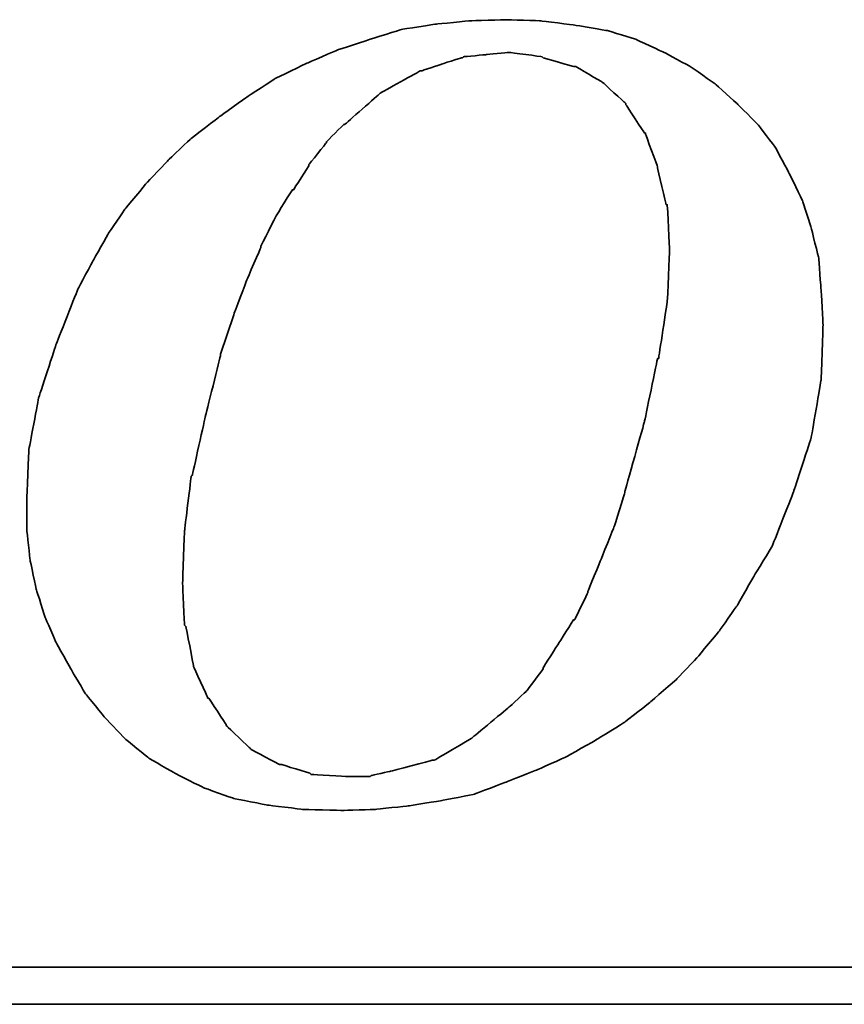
# Model space of a CAD drawing. Header units: millimetres. Extents: x 10 to 393, y 108 to 243.
# Tile 38 of 43: x 289.85 to 295.1, y 141.15 to 147.42. Entities that reach past the tile are written whole.
import ezdxf

# ---------------------------------------------------------------- set-up
doc = ezdxf.new("R2010")
doc.units = ezdxf.units.MM
doc.header["$LTSCALE"] = 0.15
doc.layers.add('DIM', color=4, linetype='CONTINUOUS')
doc.layers.add('layer 1', color=7, linetype='CONTINUOUS')

# ---------------------------------------------------------------- blocks, each defined once
blk = doc.blocks.new('TBI MOTION logo(完整正式版)')
at = {"layer": 'layer 1', "color": 22, "lineweight": 35}
for points, knots in [([(35.79625, -6.98375), (35.79625, -6.98375), (36.23125, -7.43875), (36.23125, -7.43875), (36.23125, -7.43875), (36.23125, -7.43875), (36.75625, -7.87125), (36.75625, -7.87125), (36.75625, -7.87125), (36.75625, -7.87125), (37.33125, -8.20375), (37.33125, -8.20375), (37.33125, -8.20375), (37.33125, -8.20375), (37.95625, -8.51875), (37.95625, -8.51875), (37.95625, -8.51875), (37.95625, -8.51875), (38.62625, -8.75875), (38.62625, -8.75875), (38.62625, -8.75875), (38.62625, -8.75875), (39.37125, -8.90375), (39.37125, -8.90375), (39.37125, -8.90375), (39.37125, -8.90375), (40.14125, -8.99875), (40.14125, -8.99875), (40.14125, -8.99875), (40.14125, -8.99875), (41.02625, -9.02375), (41.02625, -9.02375), (41.02625, -9.02375), (41.02625, -9.02375), (41.74625, -8.99875), (41.74625, -8.99875), (41.74625, -8.99875), (41.74625, -8.99875), (42.46625, -8.92375), (42.46625, -8.92375), (42.46625, -8.92375), (42.46625, -8.92375), (43.21125, -8.80625), (43.21125, -8.80625), (43.21125, -8.80625), (43.21125, -8.80625), (43.93125, -8.66375), (43.93125, -8.66375), (43.93125, -8.66375), (43.93125, -8.66375), (44.62625, -8.39875), (44.62625, -8.39875), (44.62625, -8.39875), (44.62625, -8.39875), (45.29625, -8.13375), (45.29625, -8.13375), (45.29625, -8.13375), (45.29625, -8.13375), (45.94625, -7.84375), (45.94625, -7.84375), (45.94625, -7.84375), (45.94625, -7.84375), (46.61625, -7.46375), (46.61625, -7.46375), (46.61625, -7.46375), (46.61625, -7.46375), (47.24125, -7.07875), (47.24125, -7.07875), (47.24125, -7.07875), (47.24125, -7.07875), (47.81625, -6.62375), (47.81625, -6.62375), (47.81625, -6.62375), (47.81625, -6.62375), (48.36875, -6.14375), (48.36875, -6.14375), (48.36875, -6.14375), (48.36875, -6.14375), (48.84625, -5.64125), (48.84625, -5.64125), (48.84625, -5.64125), (48.84625, -5.64125), (49.32625, -5.06375), (49.32625, -5.06375), (49.32625, -5.06375), (49.32625, -5.06375), (49.71125, -4.51374), (49.71125, -4.51374), (49.71125, -4.51374), (49.71125, -4.51374), (50.09625, -3.83874), (50.09625, -3.83874), (50.09625, -3.83874), (50.09625, -3.83874), (50.48125, -3.21374), (50.48125, -3.21374), (50.48125, -3.21374), (50.48125, -3.21374), (50.96125, -1.99125), (50.96125, -1.99125), (50.96125, -1.99125), (50.96125, -1.99125), (51.34375, -0.81875), (51.34375, -0.81875), (51.34375, -0.81875), (51.34375, -0.81875), (51.56125, 0.45624), (51.56125, 0.45624), (51.56125, 0.45624), (51.56125, 0.45624), (51.60625, 1.67624), (51.60625, 1.67624), (51.60625, 1.67624), (51.60625, 1.67624), (51.56125, 2.44625), (51.56125, 2.44625), (51.56125, 2.44625), (51.56125, 2.44625), (51.51125, 3.14125), (51.51125, 3.14125), (51.51125, 3.14125), (51.51125, 3.14125), (51.34375, 3.81125), (51.34375, 3.81125), (51.34375, 3.81125), (51.34375, 3.81125), (51.15125, 4.41125), (51.15125, 4.41125), (51.15125, 4.41125), (51.15125, 4.41125), (50.86125, 5.01125), (50.86125, 5.01125), (50.86125, 5.01125), (50.86125, 5.01125), (50.55125, 5.58875), (50.55125, 5.58875), (50.55125, 5.58875), (50.55125, 5.58875), (50.16625, 6.09125), (50.16625, 6.09125), (50.16625, 6.09125), (50.16625, 6.09125), (49.71125, 6.54875), (49.71125, 6.54875), (49.71125, 6.54875), (49.71125, 6.54875), (49.23125, 6.98125), (49.23125, 6.98125), (49.23125, 6.98125), (49.23125, 6.98125), (48.67875, 7.36625), (48.67875, 7.36625), (48.67875, 7.36625), (48.67875, 7.36625), (48.10375, 7.67625), (48.10375, 7.67625), (48.10375, 7.67625), (48.10375, 7.67625), (47.48125, 7.96375), (47.48125, 7.96375), (47.48125, 7.96375), (47.48125, 7.96375), (46.85625, 8.15625), (46.85625, 8.15625), (46.85625, 8.15625), (46.85625, 8.15625), (46.13625, 8.27624), (46.13625, 8.27624), (46.13625, 8.27624), (46.13625, 8.27624), (45.39125, 8.37125), (45.39125, 8.37125), (45.39125, 8.37125), (45.39125, 8.37125), (44.62625, 8.39624), (44.62625, 8.39624), (44.62625, 8.39624), (44.62625, 8.39624), (43.83625, 8.37125), (43.83625, 8.37125), (43.83625, 8.37125), (43.83625, 8.37125), (43.09125, 8.30125), (43.09125, 8.30125), (43.09125, 8.30125), (43.09125, 8.30125), (42.32125, 8.18125), (42.32125, 8.18125), (42.32125, 8.18125), (42.32125, 8.18125), (41.62875, 7.96375), (41.62875, 7.96375), (41.62875, 7.96375), (41.62875, 7.96375), (40.90625, 7.72625), (40.90625, 7.72625), (40.90625, 7.72625), (40.90625, 7.72625), (40.23624, 7.43625), (40.23624, 7.43625), (40.23624, 7.43625), (40.23624, 7.43625), (39.54124, 7.10125), (39.54124, 7.10125), (39.54124, 7.10125), (39.54124, 7.10125), (38.91625, 6.69125), (38.91625, 6.69125), (38.91625, 6.69125), (38.91625, 6.69125), (38.31625, 6.26125), (38.31625, 6.26125), (38.31625, 6.26125), (38.31625, 6.26125), (37.69125, 5.78125), (37.69125, 5.78125), (37.69125, 5.78125), (37.69125, 5.78125), (37.18625, 5.30125), (37.18625, 5.30125), (37.18625, 5.30125), (37.18625, 5.30125), (36.70625, 4.79624), (36.70625, 4.79624), (36.70625, 4.79624), (36.70625, 4.79624), (36.23125, 4.22125), (36.23125, 4.22125), (36.23125, 4.22125), (36.23125, 4.22125), (35.87124, 3.69375), (35.87124, 3.69375), (35.87124, 3.69375), (35.87124, 3.69375), (35.53125, 3.09125), (35.53125, 3.09125), (35.53125, 3.09125), (35.53125, 3.09125), (35.19875, 2.47125), (35.19875, 2.47125), (35.19875, 2.47125), (35.19875, 2.47125), (34.71625, 1.24625), (34.71625, 1.24625), (34.71625, 1.24625), (34.71625, 1.24625), (34.33125, 0.06874), (34.33125, 0.06874), (34.33125, 0.06874), (34.33125, 0.06874), (34.11625, -1.07875), (34.11625, -1.07875), (34.11625, -1.07875), (34.11625, -1.07875), (34.07125, -2.15875), (34.07125, -2.15875), (34.07125, -2.15875), (34.07125, -2.15875), (34.07125, -2.85375), (34.07125, -2.85375), (34.07125, -2.85375), (34.07125, -2.85375), (34.14125, -3.50375), (34.14125, -3.50375), (34.14125, -3.50375), (34.14125, -3.50375), (34.28625, -4.17375), (34.28625, -4.17375), (34.28625, -4.17375), (34.28625, -4.17375), (34.47625, -4.77624), (34.47625, -4.77624), (34.47625, -4.77624), (34.47625, -4.77624), (34.71625, -5.32625), (34.71625, -5.32625), (34.71625, -5.32625), (34.71625, -5.32625), (35.05375, -5.92875), (35.05375, -5.92875), (35.05375, -5.92875), (35.05375, -5.92875), (35.36375, -6.45375), (35.36375, -6.45375), (35.36375, -6.45375), (35.36375, -6.45375), (35.79625, -6.98375), (35.79625, -6.98375)], [0, 0, 0, 0, 0.01388889, 0.01388889, 0.01388889, 0.0138889, 0.02777778, 0.02777778, 0.02777778, 0.02777779, 0.04166667, 0.04166667, 0.04166667, 0.04166668, 0.05555556, 0.05555556, 0.05555556, 0.05555557, 0.06944444, 0.06944444, 0.06944444, 0.06944445, 0.08333333, 0.08333333, 0.08333333, 0.08333334, 0.09722222, 0.09722222, 0.09722222, 0.09722223, 0.11111111, 0.11111111, 0.11111111, 0.11111112, 0.125, 0.125, 0.125, 0.12500001, 0.13888889, 0.13888889, 0.13888889, 0.1388889, 0.15277778, 0.15277778, 0.15277778, 0.15277779, 0.16666667, 0.16666667, 0.16666667, 0.16666668, 0.18055556, 0.18055556, 0.18055556, 0.18055557, 0.19444444, 0.19444444, 0.19444444, 0.19444445, 0.20833333, 0.20833333, 0.20833333, 0.20833334, 0.22222222, 0.22222222, 0.22222222, 0.22222223, 0.23611111, 0.23611111, 0.23611111, 0.23611112, 0.25, 0.25, 0.25, 0.25000001, 0.26388889, 0.26388889, 0.26388889, 0.2638889, 0.27777778, 0.27777778, 0.27777778, 0.27777779, 0.29166667, 0.29166667, 0.29166667, 0.29166668, 0.30555556, 0.30555556, 0.30555556, 0.30555557, 0.31944444, 0.31944444, 0.31944444, 0.31944445, 0.33333333, 0.33333333, 0.33333333, 0.33333334, 0.34722222, 0.34722222, 0.34722222, 0.34722223, 0.36111111, 0.36111111, 0.36111111, 0.36111112, 0.375, 0.375, 0.375, 0.37500001, 0.38888889, 0.38888889, 0.38888889, 0.3888889, 0.40277778, 0.40277778, 0.40277778, 0.40277779, 0.41666667, 0.41666667, 0.41666667, 0.41666668, 0.43055556, 0.43055556, 0.43055556, 0.43055557, 0.44444444, 0.44444444, 0.44444444, 0.44444445, 0.45833333, 0.45833333, 0.45833333, 0.45833334, 0.47222222, 0.47222222, 0.47222222, 0.47222223, 0.48611111, 0.48611111, 0.48611111, 0.48611112, 0.5, 0.5, 0.5, 0.50000001, 0.51388889, 0.51388889, 0.51388889, 0.5138889, 0.52777778, 0.52777778, 0.52777778, 0.52777779, 0.54166667, 0.54166667, 0.54166667, 0.54166668, 0.55555556, 0.55555556, 0.55555556, 0.55555557, 0.56944444, 0.56944444, 0.56944444, 0.56944445, 0.58333333, 0.58333333, 0.58333333, 0.58333334, 0.59722222, 0.59722222, 0.59722222, 0.59722223, 0.61111111, 0.61111111, 0.61111111, 0.61111112, 0.625, 0.625, 0.625, 0.62500001, 0.63888889, 0.63888889, 0.63888889, 0.6388889, 0.65277778, 0.65277778, 0.65277778, 0.65277779, 0.66666667, 0.66666667, 0.66666667, 0.66666668, 0.68055556, 0.68055556, 0.68055556, 0.68055557, 0.69444444, 0.69444444, 0.69444444, 0.69444445, 0.70833333, 0.70833333, 0.70833333, 0.70833334, 0.72222222, 0.72222222, 0.72222222, 0.72222223, 0.73611111, 0.73611111, 0.73611111, 0.73611112, 0.75, 0.75, 0.75, 0.75000001, 0.76388889, 0.76388889, 0.76388889, 0.7638889, 0.77777778, 0.77777778, 0.77777778, 0.77777779, 0.79166667, 0.79166667, 0.79166667, 0.79166668, 0.80555556, 0.80555556, 0.80555556, 0.80555557, 0.81944444, 0.81944444, 0.81944444, 0.81944445, 0.83333333, 0.83333333, 0.83333333, 0.83333334, 0.84722222, 0.84722222, 0.84722222, 0.84722223, 0.86111111, 0.86111111, 0.86111111, 0.86111112, 0.875, 0.875, 0.875, 0.87500001, 0.88888889, 0.88888889, 0.88888889, 0.8888889, 0.90277778, 0.90277778, 0.90277778, 0.90277779, 0.91666667, 0.91666667, 0.91666667, 0.91666668, 0.93055556, 0.93055556, 0.93055556, 0.93055557, 0.94444444, 0.94444444, 0.94444444, 0.94444445, 0.95833333, 0.95833333, 0.95833333, 0.95833334, 0.97222222, 0.97222222, 0.97222222, 0.97222223, 0.98611111, 0.98611111, 0.98611111, 0.98611112, 1, 1, 1, 1]), ([(38.33875, 1.03124), (38.33875, 1.03124), (38.62625, 1.89625), (38.62625, 1.89625), (38.62625, 1.89625), (38.62625, 1.89625), (38.91625, 2.66375), (38.91625, 2.66375), (38.91625, 2.66375), (38.91625, 2.66375), (39.22625, 3.38125), (39.22625, 3.38125), (39.22625, 3.38125), (39.22625, 3.38125), (39.22625, 3.40624), (39.22625, 3.40624), (39.22625, 3.40624), (39.22625, 3.40624), (39.56124, 4.07624), (39.56124, 4.07624), (39.56124, 4.07624), (39.56124, 4.07624), (39.92125, 4.65125), (39.92125, 4.65125), (39.92125, 4.65125), (39.92125, 4.65125), (39.94625, 4.65125), (39.94625, 4.65125), (39.94625, 4.65125), (39.94625, 4.65125), (40.28125, 5.17875), (40.28125, 5.17875), (40.28125, 5.17875), (40.28125, 5.17875), (40.28125, 5.20375), (40.28125, 5.20375), (40.28125, 5.20375), (40.28125, 5.20375), (40.66875, 5.68625), (40.66875, 5.68625), (40.66875, 5.68625), (40.66875, 5.68625), (40.66875, 5.70625), (40.66875, 5.70625), (40.66875, 5.70625), (40.66875, 5.70625), (41.05124, 6.09125), (41.05124, 6.09125), (41.05124, 6.09125), (41.05124, 6.09125), (41.07625, 6.09125), (41.07625, 6.09125), (41.07625, 6.09125), (41.07625, 6.09125), (41.84125, 6.76625), (41.84125, 6.76625), (41.84125, 6.76625), (41.84125, 6.76625), (41.86625, 6.78625), (41.86625, 6.78625), (41.86625, 6.78625), (41.86625, 6.78625), (42.73125, 7.26624), (42.73125, 7.26624), (42.73125, 7.26624), (42.73125, 7.26624), (42.75625, 7.26624), (42.75625, 7.26624), (42.75625, 7.26624), (42.75625, 7.26624), (43.18625, 7.41125), (43.18625, 7.41125), (43.18625, 7.41125), (43.18625, 7.41125), (43.64125, 7.55625), (43.64125, 7.55625), (43.64125, 7.55625), (43.64125, 7.55625), (43.66625, 7.55625), (43.66625, 7.55625), (43.66625, 7.55625), (43.66625, 7.55625), (43.69125, 7.58124), (43.69125, 7.58124), (43.69125, 7.58124), (43.69125, 7.58124), (44.19125, 7.62625), (44.19125, 7.62625), (44.19125, 7.62625), (44.19125, 7.62625), (44.67125, 7.67625), (44.67125, 7.67625), (44.67125, 7.67625), (44.67125, 7.67625), (44.69625, 7.67625), (44.69625, 7.67625), (44.69625, 7.67625), (44.69625, 7.67625), (45.41875, 7.58124), (45.41875, 7.58124), (45.41875, 7.58124), (45.41875, 7.58124), (45.44125, 7.55625), (45.44125, 7.55625), (45.44125, 7.55625), (45.44125, 7.55625), (46.11125, 7.36625), (46.11125, 7.36625), (46.11125, 7.36625), (46.11125, 7.36625), (46.13625, 7.36625), (46.13625, 7.36625), (46.13625, 7.36625), (46.13625, 7.36625), (46.15875, 7.36625), (46.15875, 7.36625), (46.15875, 7.36625), (46.15875, 7.36625), (46.73625, 7.02624), (46.73625, 7.02624), (46.73625, 7.02624), (46.73625, 7.02624), (46.76125, 7.00624), (46.76125, 7.00624), (46.76125, 7.00624), (46.76125, 7.00624), (47.24125, 6.57124), (47.24125, 6.57124), (47.24125, 6.57124), (47.24125, 6.57124), (47.26625, 6.54875), (47.26625, 6.54875), (47.26625, 6.54875), (47.26625, 6.54875), (47.26625, 6.52375), (47.26625, 6.52375), (47.26625, 6.52375), (47.26625, 6.52375), (47.67375, 5.89875), (47.67375, 5.89875), (47.67375, 5.89875), (47.67375, 5.89875), (47.69625, 5.89875), (47.69625, 5.89875), (47.69625, 5.89875), (47.69625, 5.89875), (47.69625, 5.87625), (47.69625, 5.87625), (47.69625, 5.87625), (47.69625, 5.87625), (47.96125, 5.15625), (47.96125, 5.15625), (47.96125, 5.15625), (47.96125, 5.15625), (47.96125, 5.13125), (47.96125, 5.13125), (47.96125, 5.13125), (47.96125, 5.13125), (48.15125, 4.31875), (48.15125, 4.31875), (48.15125, 4.31875), (48.15125, 4.31875), (48.17625, 4.31875), (48.17625, 4.31875), (48.17625, 4.31875), (48.17625, 4.31875), (48.17625, 4.29125), (48.17625, 4.29125), (48.17625, 4.29125), (48.17625, 4.29125), (48.22625, 3.33125), (48.22625, 3.33125), (48.22625, 3.33125), (48.22625, 3.33125), (48.22625, 3.30875), (48.22625, 3.30875), (48.22625, 3.30875), (48.22625, 3.30875), (48.17625, 2.20624), (48.17625, 2.20624), (48.17625, 2.20624), (48.17625, 2.20624), (48.17625, 2.18124), (48.17625, 2.18124), (48.17625, 2.18124), (48.17625, 2.18124), (47.98375, 0.93624), (47.98375, 0.93624), (47.98375, 0.93624), (47.98375, 0.93624), (47.96125, 0.93624), (47.96125, 0.93624), (47.96125, 0.93624), (47.96125, 0.93624), (47.67375, -0.45874), (47.67375, -0.45874), (47.67375, -0.45874), (47.67375, -0.45874), (47.24125, -1.99125), (47.24125, -1.99125), (47.24125, -1.99125), (47.24125, -1.99125), (47.24125, -2.01874), (47.24125, -2.01874), (47.24125, -2.01874), (47.24125, -2.01874), (47.00125, -2.78375), (47.00125, -2.78375), (47.00125, -2.78375), (47.00125, -2.78375), (46.71125, -3.50375), (46.71125, -3.50375), (46.71125, -3.50375), (46.71125, -3.50375), (46.42625, -4.19875), (46.42625, -4.19875), (46.42625, -4.19875), (46.42625, -4.19875), (46.42625, -4.22375), (46.42625, -4.22375), (46.42625, -4.22375), (46.42625, -4.22375), (46.13625, -4.82374), (46.13625, -4.82374), (46.13625, -4.82374), (46.13625, -4.82374), (46.11125, -4.82374), (46.11125, -4.82374), (46.11125, -4.82374), (46.11125, -4.82374), (45.77625, -5.35125), (45.77625, -5.35125), (45.77625, -5.35125), (45.77625, -5.35125), (45.44125, -5.87875), (45.44125, -5.87875), (45.44125, -5.87875), (45.44125, -5.87875), (45.44125, -5.90375), (45.44125, -5.90375), (45.44125, -5.90375), (45.44125, -5.90375), (45.10625, -6.35875), (45.10625, -6.35875), (45.10625, -6.35875), (45.10625, -6.35875), (45.08125, -6.38375), (45.08125, -6.38375), (45.08125, -6.38375), (45.08125, -6.38375), (44.69625, -6.74375), (44.69625, -6.74375), (44.69625, -6.74375), (44.69625, -6.74375), (43.88375, -7.41625), (43.88375, -7.41625), (43.88375, -7.41625), (43.88375, -7.41625), (43.85625, -7.43875), (43.85625, -7.43875), (43.85625, -7.43875), (43.85625, -7.43875), (43.04125, -7.91875), (43.04125, -7.91875), (43.04125, -7.91875), (43.04125, -7.91875), (43.01625, -7.91875), (43.01625, -7.91875), (43.01625, -7.91875), (43.01625, -7.91875), (42.99625, -7.91875), (42.99625, -7.91875), (42.99625, -7.91875), (42.99625, -7.91875), (42.08125, -8.15875), (42.08125, -8.15875), (42.08125, -8.15875), (42.08125, -8.15875), (41.65125, -8.25625), (41.65125, -8.25625), (41.65125, -8.25625), (41.65125, -8.25625), (41.62875, -8.27875), (41.62875, -8.27875), (41.62875, -8.27875), (41.62875, -8.27875), (41.60125, -8.27875), (41.60125, -8.27875), (41.60125, -8.27875), (41.60125, -8.27875), (41.12125, -8.27875), (41.12125, -8.27875), (41.12125, -8.27875), (41.12125, -8.27875), (40.35624, -8.23125), (40.35624, -8.23125), (40.35624, -8.23125), (40.35624, -8.23125), (40.33125, -8.23125), (40.33125, -8.23125), (40.33125, -8.23125), (40.33125, -8.23125), (40.30625, -8.20375), (40.30625, -8.20375), (40.30625, -8.20375), (40.30625, -8.20375), (39.68375, -8.01375), (39.68375, -8.01375), (39.68375, -8.01375), (39.68375, -8.01375), (39.66124, -8.01375), (39.66124, -8.01375), (39.66124, -8.01375), (39.66124, -8.01375), (39.63625, -8.01375), (39.63625, -8.01375), (39.63625, -8.01375), (39.63625, -8.01375), (39.01125, -7.67875), (39.01125, -7.67875), (39.01125, -7.67875), (39.01125, -7.67875), (38.98875, -7.65375), (38.98875, -7.65375), (38.98875, -7.65375), (38.98875, -7.65375), (38.48625, -7.17375), (38.48625, -7.17375), (38.48625, -7.17375), (38.48625, -7.17375), (38.45875, -7.14875), (38.45875, -7.14875), (38.45875, -7.14875), (38.45875, -7.14875), (38.45875, -7.12875), (38.45875, -7.12875), (38.45875, -7.12875), (38.45875, -7.12875), (38.07625, -6.54875), (38.07625, -6.54875), (38.07625, -6.54875), (38.07625, -6.54875), (38.05125, -6.54875), (38.05125, -6.54875), (38.05125, -6.54875), (38.05125, -6.54875), (38.05125, -6.52875), (38.05125, -6.52875), (38.05125, -6.52875), (38.05125, -6.52875), (37.74125, -5.85375), (37.74125, -5.85375), (37.74125, -5.85375), (37.74125, -5.85375), (37.74125, -5.82875), (37.74125, -5.82875), (37.74125, -5.82875), (37.74125, -5.82875), (37.57375, -4.96875), (37.57375, -4.96875), (37.57375, -4.96875), (37.57375, -4.96875), (37.54625, -4.94375), (37.54625, -4.94375), (37.54625, -4.94375), (37.54625, -4.94375), (37.50125, -4.03375), (37.50125, -4.03375), (37.50125, -4.03375), (37.50125, -4.03375), (37.50125, -4.00875), (37.50125, -4.00875), (37.50125, -4.00875), (37.50125, -4.00875), (37.54625, -2.85375), (37.54625, -2.85375), (37.54625, -2.85375), (37.54625, -2.85375), (37.69125, -1.65875), (37.69125, -1.65875), (37.69125, -1.65875), (37.69125, -1.65875), (37.71624, -1.63375), (37.71624, -1.63375), (37.71624, -1.63375), (37.71624, -1.63375), (38.00375, -0.33875), (38.00375, -0.33875), (38.00375, -0.33875), (38.00375, -0.33875), (38.33875, 1.00624), (38.33875, 1.00624), (38.33875, 1.00624), (38.33875, 1.00624), (38.33875, 1.03124), (38.33875, 1.03124)], [0, 0, 0, 0, 0.01010101, 0.01010101, 0.01010101, 0.01010102, 0.02020202, 0.02020202, 0.02020202, 0.02020203, 0.03030303, 0.03030303, 0.03030303, 0.03030304, 0.04040404, 0.04040404, 0.04040404, 0.04040405, 0.05050505, 0.05050505, 0.05050505, 0.05050506, 0.06060606, 0.06060606, 0.06060606, 0.06060607, 0.07070707, 0.07070707, 0.07070707, 0.07070708, 0.08080808, 0.08080808, 0.08080808, 0.08080809, 0.09090909, 0.09090909, 0.09090909, 0.0909091, 0.1010101, 0.1010101, 0.1010101, 0.10101011, 0.11111111, 0.11111111, 0.11111111, 0.11111112, 0.12121212, 0.12121212, 0.12121212, 0.12121213, 0.13131313, 0.13131313, 0.13131313, 0.13131314, 0.14141414, 0.14141414, 0.14141414, 0.14141415, 0.15151515, 0.15151515, 0.15151515, 0.15151516, 0.16161616, 0.16161616, 0.16161616, 0.16161617, 0.17171717, 0.17171717, 0.17171717, 0.17171718, 0.18181818, 0.18181818, 0.18181818, 0.18181819, 0.19191919, 0.19191919, 0.19191919, 0.1919192, 0.2020202, 0.2020202, 0.2020202, 0.20202021, 0.21212121, 0.21212121, 0.21212121, 0.21212122, 0.22222222, 0.22222222, 0.22222222, 0.22222223, 0.23232323, 0.23232323, 0.23232323, 0.23232324, 0.24242424, 0.24242424, 0.24242424, 0.24242425, 0.25252525, 0.25252525, 0.25252525, 0.25252526, 0.26262626, 0.26262626, 0.26262626, 0.26262627, 0.27272727, 0.27272727, 0.27272727, 0.27272728, 0.28282828, 0.28282828, 0.28282828, 0.28282829, 0.29292929, 0.29292929, 0.29292929, 0.2929293, 0.3030303, 0.3030303, 0.3030303, 0.30303031, 0.31313131, 0.31313131, 0.31313131, 0.31313132, 0.32323232, 0.32323232, 0.32323232, 0.32323233, 0.33333333, 0.33333333, 0.33333333, 0.33333334, 0.34343434, 0.34343434, 0.34343434, 0.34343435, 0.35353535, 0.35353535, 0.35353535, 0.35353536, 0.36363636, 0.36363636, 0.36363636, 0.36363637, 0.37373737, 0.37373737, 0.37373737, 0.37373738, 0.38383838, 0.38383838, 0.38383838, 0.38383839, 0.39393939, 0.39393939, 0.39393939, 0.3939394, 0.4040404, 0.4040404, 0.4040404, 0.40404041, 0.41414141, 0.41414141, 0.41414141, 0.41414142, 0.42424242, 0.42424242, 0.42424242, 0.42424243, 0.43434343, 0.43434343, 0.43434343, 0.43434344, 0.44444444, 0.44444444, 0.44444444, 0.44444445, 0.45454545, 0.45454545, 0.45454545, 0.45454546, 0.46464646, 0.46464646, 0.46464646, 0.46464647, 0.47474747, 0.47474747, 0.47474747, 0.47474748, 0.48484848, 0.48484848, 0.48484848, 0.48484849, 0.49494949, 0.49494949, 0.49494949, 0.4949495, 0.50505051, 0.50505051, 0.50505051, 0.50505052, 0.51515152, 0.51515152, 0.51515152, 0.51515153, 0.52525253, 0.52525253, 0.52525253, 0.52525254, 0.53535354, 0.53535354, 0.53535354, 0.53535355, 0.54545455, 0.54545455, 0.54545455, 0.54545456, 0.55555556, 0.55555556, 0.55555556, 0.55555557, 0.56565657, 0.56565657, 0.56565657, 0.56565658, 0.57575758, 0.57575758, 0.57575758, 0.57575759, 0.58585859, 0.58585859, 0.58585859, 0.5858586, 0.5959596, 0.5959596, 0.5959596, 0.59595961, 0.60606061, 0.60606061, 0.60606061, 0.60606062, 0.61616162, 0.61616162, 0.61616162, 0.61616163, 0.62626263, 0.62626263, 0.62626263, 0.62626264, 0.63636364, 0.63636364, 0.63636364, 0.63636365, 0.64646465, 0.64646465, 0.64646465, 0.64646466, 0.65656566, 0.65656566, 0.65656566, 0.65656567, 0.66666667, 0.66666667, 0.66666667, 0.66666668, 0.67676768, 0.67676768, 0.67676768, 0.67676769, 0.68686869, 0.68686869, 0.68686869, 0.6868687, 0.6969697, 0.6969697, 0.6969697, 0.69696971, 0.70707071, 0.70707071, 0.70707071, 0.70707072, 0.71717172, 0.71717172, 0.71717172, 0.71717173, 0.72727273, 0.72727273, 0.72727273, 0.72727274, 0.73737374, 0.73737374, 0.73737374, 0.73737375, 0.74747475, 0.74747475, 0.74747475, 0.74747476, 0.75757576, 0.75757576, 0.75757576, 0.75757577, 0.76767677, 0.76767677, 0.76767677, 0.76767678, 0.77777778, 0.77777778, 0.77777778, 0.77777779, 0.78787879, 0.78787879, 0.78787879, 0.7878788, 0.7979798, 0.7979798, 0.7979798, 0.79797981, 0.80808081, 0.80808081, 0.80808081, 0.80808082, 0.81818182, 0.81818182, 0.81818182, 0.81818183, 0.82828283, 0.82828283, 0.82828283, 0.82828284, 0.83838384, 0.83838384, 0.83838384, 0.83838385, 0.84848485, 0.84848485, 0.84848485, 0.84848486, 0.85858586, 0.85858586, 0.85858586, 0.85858587, 0.86868687, 0.86868687, 0.86868687, 0.86868688, 0.87878788, 0.87878788, 0.87878788, 0.87878789, 0.88888889, 0.88888889, 0.88888889, 0.8888889, 0.8989899, 0.8989899, 0.8989899, 0.89898991, 0.90909091, 0.90909091, 0.90909091, 0.90909092, 0.91919192, 0.91919192, 0.91919192, 0.91919193, 0.92929293, 0.92929293, 0.92929293, 0.92929294, 0.93939394, 0.93939394, 0.93939394, 0.93939395, 0.94949495, 0.94949495, 0.94949495, 0.94949496, 0.95959596, 0.95959596, 0.95959596, 0.95959597, 0.96969697, 0.96969697, 0.96969697, 0.96969698, 0.97979798, 0.97979798, 0.97979798, 0.97979799, 0.98989899, 0.98989899, 0.98989899, 0.989899, 1, 1, 1, 1]), ([(75.90875, -9.47875), (75.90875, -9.47875), (75.90875, -12.28625), (75.90875, -12.28625), (75.90875, -12.28625), (75.90875, -12.28625), (75.90875, -12.47875), (75.90875, -12.47875), (75.90875, -12.47875), (75.90875, -12.47875), (75.71625, -12.47875), (75.71625, -12.47875), (75.71625, -12.47875), (75.71625, -12.47875), (-88.32875, -12.47875), (-88.32875, -12.47875), (-88.32875, -12.47875), (-88.32875, -12.47875), (-88.32875, -13.29375), (-88.32875, -13.29375), (-88.32875, -13.29375), (-88.32875, -13.29375), (82.89125, -13.29375), (82.89125, -13.29375), (82.89125, -13.29375), (82.89125, -13.29375), (75.90875, -9.47875), (75.90875, -9.47875)], [0, 0, 0, 0, 0.14285714, 0.14285714, 0.14285714, 0.14285715, 0.28571429, 0.28571429, 0.28571429, 0.2857143, 0.42857143, 0.42857143, 0.42857143, 0.42857144, 0.57142857, 0.57142857, 0.57142857, 0.57142858, 0.71428571, 0.71428571, 0.71428571, 0.71428572, 0.85714286, 0.85714286, 0.85714286, 0.85714287, 1, 1, 1, 1])]:
    blk.add_open_spline(points, degree=3, knots=knots, dxfattribs=at)

msp = doc.modelspace()

# ---------------------------------------------------------------- block references
at = {"layer": 'DIM', "color": 7, "xscale": 0.2889976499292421, "yscale": 0.2889976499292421, "zscale": 0.2889976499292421}
msp.add_blockref('TBI MOTION logo(完整正式版)', (280.0469, 144.9945), dxfattribs=at)

doc.saveas('drawing.dxf')
